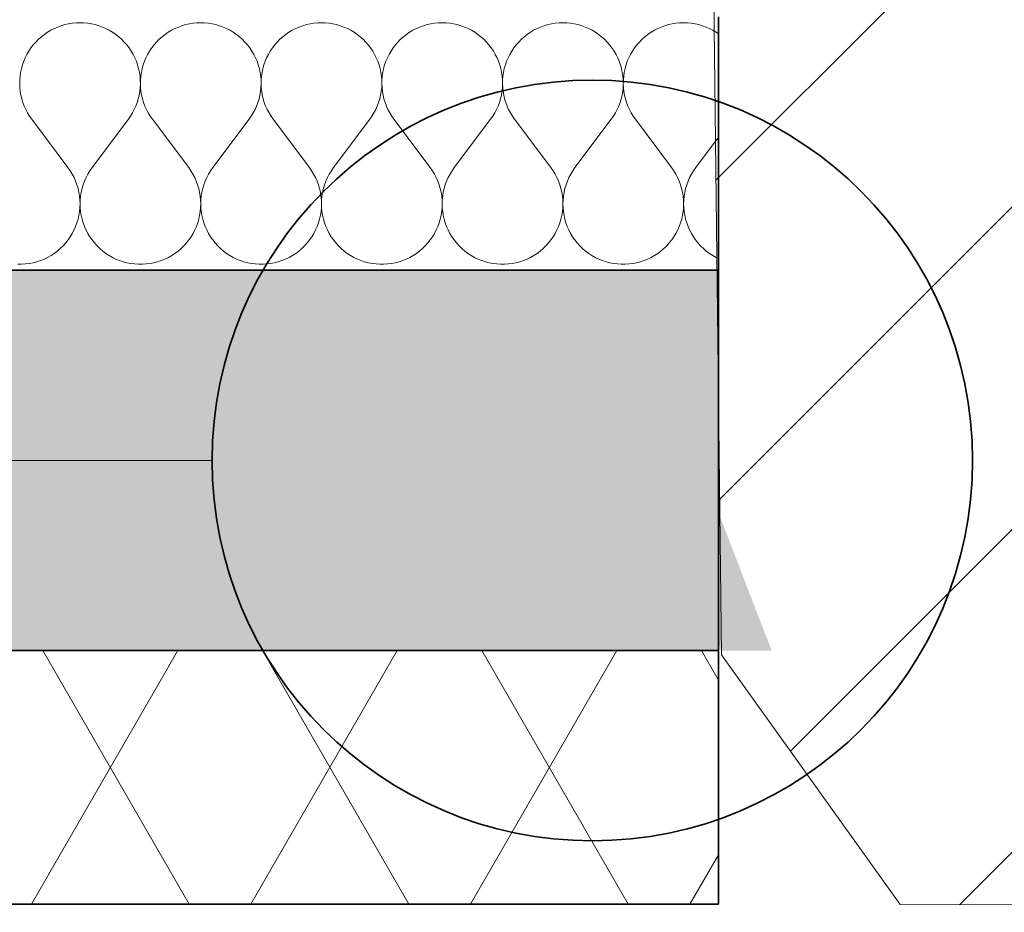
# Model space of a CAD drawing. Header units: millimetres. Extents: x 42175 to 97175, y 10092 to 468192.
# Tile 232 of 235: x 83315 to 84092, y 88872 to 89576. Entities that reach past the tile are written whole.
import ezdxf

# ---------------------------------------------------------------- set-up
doc = ezdxf.new("R2010")
doc.units = ezdxf.units.MM
doc.linetypes.add('Kropki i Kreski', pattern=[6.702778, 3.527778, -1.763889, 0, -1.411111])
for name, color, linetype in [('- A - ocieplenie', 8, 'Continuous'), ('Konstrukcja - Siatka mod', 8, 'Continuous'), ('Konstrukcja - Ściany zewnętrzne', 8, 'Continuous')]:
    doc.layers.add(name, color=color, linetype=linetype)
doc.styles.add('STYL_AUTOMATYCZNY_1', font='ARIALN.TTF')

# ---------------------------------------------------------------- blocks, each defined once
blk = doc.blocks.new('*X11')
at = {"layer": '- A - ocieplenie', "linetype": 'Continuous', "lineweight": 13, "ltscale": 100}
for p, q in [((50505.59, 102103.34), (50502.76, 102102.32)), ((50508.48, 102104.19), (50505.59, 102103.34)), ((50511.42, 102104.85), (50508.48, 102104.19)), ((50514.39, 102105.33), (50511.42, 102104.85)), ((50517.39, 102105.61), (50514.39, 102105.33)), ((50520.4, 102105.71), (50517.39, 102105.61)), ((50523.41, 102105.61), (50520.4, 102105.71)), ((50526.41, 102105.33), (50523.41, 102105.61)), ((50529.38, 102104.85), (50526.41, 102105.33)), ((50532.32, 102104.19), (50529.38, 102104.85)), ((50535.21, 102103.34), (50532.32, 102104.19)), ((50538.05, 102102.32), (50535.21, 102103.34)), ((50600.83, 102103.34), (50597.99, 102102.32)), ((50603.72, 102104.19), (50600.83, 102103.34)), ((50606.66, 102104.85), (50603.72, 102104.19)), ((50609.63, 102105.33), (50606.66, 102104.85)), ((50612.63, 102105.61), (50609.63, 102105.33)), ((50615.64, 102105.71), (50612.63, 102105.61)), ((50618.65, 102105.61), (50615.64, 102105.71)), ((50621.65, 102105.33), (50618.65, 102105.61)), ((50624.62, 102104.85), (50621.65, 102105.33)), ((50627.56, 102104.19), (50624.62, 102104.85)), ((50630.45, 102103.34), (50627.56, 102104.19)), ((50633.28, 102102.32), (50630.45, 102103.34)), ((50696.06, 102103.34), (50693.23, 102102.32)), ((50698.95, 102104.19), (50696.06, 102103.34)), ((50701.89, 102104.85), (50698.95, 102104.19)), ((50704.87, 102105.33), (50701.89, 102104.85)), ((50707.87, 102105.61), (50704.87, 102105.33)), ((50710.88, 102105.71), (50707.87, 102105.61)), ((50713.89, 102105.61), (50710.88, 102105.71)), ((50716.89, 102105.33), (50713.89, 102105.61)), ((50719.86, 102104.85), (50716.89, 102105.33)), ((50722.8, 102104.19), (50719.86, 102104.85)), ((50725.69, 102103.34), (50722.8, 102104.19)), ((50728.52, 102102.32), (50725.69, 102103.34)), ((50791.3, 102103.34), (50788.47, 102102.32)), ((50794.19, 102104.19), (50791.3, 102103.34)), ((50797.13, 102104.85), (50794.19, 102104.19)), ((50800.11, 102105.33), (50797.13, 102104.85)), ((50803.1, 102105.61), (50800.11, 102105.33)), ((50806.12, 102105.71), (50803.1, 102105.61)), ((50809.13, 102105.61), (50806.12, 102105.71)), ((50812.12, 102105.33), (50809.13, 102105.61)), ((50815.1, 102104.85), (50812.12, 102105.33)), ((50818.04, 102104.19), (50815.1, 102104.85)), ((50820.93, 102103.34), (50818.04, 102104.19)), ((50823.76, 102102.32), (50820.93, 102103.34)), ((50886.54, 102103.34), (50883.71, 102102.32)), ((50889.43, 102104.19), (50886.54, 102103.34)), ((50892.37, 102104.85), (50889.43, 102104.19)), ((50895.34, 102105.33), (50892.37, 102104.85)), ((50898.34, 102105.61), (50895.34, 102105.33)), ((50901.35, 102105.71), (50898.34, 102105.61)), ((50904.36, 102105.61), (50901.35, 102105.71)), ((50907.36, 102105.33), (50904.36, 102105.61)), ((50910.34, 102104.85), (50907.36, 102105.33)), ((50913.28, 102104.19), (50910.34, 102104.85)), ((50916.17, 102103.34), (50913.28, 102104.19)), ((50919, 102102.32), (50916.17, 102103.34)), ((50981.78, 102103.34), (50978.95, 102102.32)), ((50984.67, 102104.19), (50981.78, 102103.34)), ((50987.61, 102104.85), (50984.67, 102104.19)), ((50990.58, 102105.33), (50987.61, 102104.85)), ((50993.58, 102105.61), (50990.58, 102105.33)), ((50996.59, 102105.71), (50993.58, 102105.61)), ((50999.6, 102105.61), (50996.59, 102105.71)), ((51002.6, 102105.33), (50999.6, 102105.61)), ((51005.58, 102104.85), (51002.6, 102105.33)), ((51008.51, 102104.19), (51005.58, 102104.85)), ((51011.4, 102103.34), (51008.51, 102104.19)), ((51014.24, 102102.32), (51011.4, 102103.34)), ((50492.24, 102096.49), (50489.87, 102094.63)), ((50494.73, 102098.19), (50492.24, 102096.49)), ((50497.32, 102099.74), (50494.73, 102098.19)), ((50499.99, 102101.11), (50497.32, 102099.74)), ((50502.76, 102102.32), (50499.99, 102101.11)), ((50540.81, 102101.11), (50538.05, 102102.32)), ((50543.49, 102099.74), (50540.81, 102101.11)), ((50546.07, 102098.19), (50543.49, 102099.74)), ((50548.56, 102096.49), (50546.07, 102098.19)), ((50550.93, 102094.63), (50548.56, 102096.49)), ((50587.48, 102096.49), (50585.11, 102094.63)), ((50589.97, 102098.19), (50587.48, 102096.49)), ((50592.55, 102099.74), (50589.97, 102098.19)), ((50595.23, 102101.11), (50592.55, 102099.74)), ((50597.99, 102102.32), (50595.23, 102101.11)), ((50636.04, 102101.11), (50633.28, 102102.32)), ((50638.72, 102099.74), (50636.04, 102101.11)), ((50641.31, 102098.19), (50638.72, 102099.74)), ((50643.8, 102096.49), (50641.31, 102098.19)), ((50646.17, 102094.63), (50643.8, 102096.49)), ((50682.72, 102096.49), (50680.35, 102094.63)), ((50685.2, 102098.19), (50682.72, 102096.49)), ((50687.79, 102099.74), (50685.2, 102098.19)), ((50690.47, 102101.11), (50687.79, 102099.74)), ((50693.23, 102102.32), (50690.47, 102101.11)), ((50731.28, 102101.11), (50728.52, 102102.32)), ((50733.96, 102099.74), (50731.28, 102101.11)), ((50736.55, 102098.19), (50733.96, 102099.74)), ((50739.03, 102096.49), (50736.55, 102098.19)), ((50741.41, 102094.63), (50739.03, 102096.49)), ((50777.96, 102096.49), (50775.59, 102094.63)), ((50780.44, 102098.19), (50777.96, 102096.49)), ((50783.03, 102099.74), (50780.44, 102098.19)), ((50785.71, 102101.11), (50783.03, 102099.74)), ((50788.47, 102102.32), (50785.71, 102101.11)), ((50826.52, 102101.11), (50823.76, 102102.32)), ((50829.2, 102099.74), (50826.52, 102101.11)), ((50831.79, 102098.19), (50829.2, 102099.74)), ((50834.27, 102096.49), (50831.79, 102098.19)), ((50836.64, 102094.63), (50834.27, 102096.49)), ((50873.2, 102096.49), (50870.82, 102094.63)), ((50875.68, 102098.19), (50873.2, 102096.49)), ((50878.27, 102099.74), (50875.68, 102098.19)), ((50880.95, 102101.11), (50878.27, 102099.74)), ((50883.71, 102102.32), (50880.95, 102101.11)), ((50921.76, 102101.11), (50919, 102102.32)), ((50924.44, 102099.74), (50921.76, 102101.11)), ((50927.03, 102098.19), (50924.44, 102099.74)), ((50929.51, 102096.49), (50927.03, 102098.19)), ((50931.88, 102094.63), (50929.51, 102096.49)), ((50968.43, 102096.49), (50966.06, 102094.63)), ((50970.92, 102098.19), (50968.43, 102096.49)), ((50973.51, 102099.74), (50970.92, 102098.19)), ((50976.19, 102101.11), (50973.51, 102099.74)), ((50978.95, 102102.32), (50976.19, 102101.11)), ((51017, 102101.11), (51014.24, 102102.32)), ((51019.68, 102099.74), (51017, 102101.11)), ((51022.26, 102098.19), (51019.68, 102099.74)), ((51024.16, 102096.89), (51022.26, 102098.19)), ((50483.53, 102088.22), (50481.69, 102085.83)), ((50485.5, 102090.49), (50483.53, 102088.22)), ((50487.62, 102092.63), (50485.5, 102090.49)), ((50489.87, 102094.63), (50487.62, 102092.63)), ((50553.18, 102092.63), (50550.93, 102094.63)), ((50555.3, 102090.49), (50553.18, 102092.63)), ((50557.28, 102088.22), (50555.3, 102090.49)), ((50559.11, 102085.83), (50557.28, 102088.22)), ((50578.76, 102088.22), (50576.93, 102085.83)), ((50580.74, 102090.49), (50578.76, 102088.22)), ((50582.86, 102092.63), (50580.74, 102090.49)), ((50585.11, 102094.63), (50582.86, 102092.63)), ((50648.42, 102092.63), (50646.17, 102094.63)), ((50650.53, 102090.49), (50648.42, 102092.63)), ((50652.51, 102088.22), (50650.53, 102090.49)), ((50654.34, 102085.83), (50652.51, 102088.22)), ((50674, 102088.22), (50672.17, 102085.83)), ((50675.98, 102090.49), (50674, 102088.22)), ((50678.1, 102092.63), (50675.98, 102090.49)), ((50680.35, 102094.63), (50678.1, 102092.63)), ((50743.65, 102092.63), (50741.41, 102094.63)), ((50745.77, 102090.49), (50743.65, 102092.63)), ((50747.75, 102088.22), (50745.77, 102090.49)), ((50749.58, 102085.83), (50747.75, 102088.22)), ((50769.24, 102088.22), (50767.41, 102085.83)), ((50771.22, 102090.49), (50769.24, 102088.22)), ((50773.34, 102092.63), (50771.22, 102090.49)), ((50775.59, 102094.63), (50773.34, 102092.63)), ((50838.89, 102092.63), (50836.64, 102094.63)), ((50841.01, 102090.49), (50838.89, 102092.63)), ((50842.99, 102088.22), (50841.01, 102090.49)), ((50844.82, 102085.83), (50842.99, 102088.22)), ((50864.48, 102088.22), (50862.65, 102085.83)), ((50866.46, 102090.49), (50864.48, 102088.22)), ((50868.58, 102092.63), (50866.46, 102090.49)), ((50870.82, 102094.63), (50868.58, 102092.63)), ((50934.13, 102092.63), (50931.88, 102094.63)), ((50936.25, 102090.49), (50934.13, 102092.63)), ((50938.23, 102088.22), (50936.25, 102090.49)), ((50940.06, 102085.83), (50938.23, 102088.22)), ((50959.72, 102088.22), (50957.89, 102085.83)), ((50961.7, 102090.49), (50959.72, 102088.22)), ((50963.81, 102092.63), (50961.7, 102090.49)), ((50966.06, 102094.63), (50963.81, 102092.63)), ((50478.5, 102080.72), (50477.16, 102078.03)), ((50480.02, 102083.32), (50478.5, 102080.72)), ((50481.69, 102085.83), (50480.02, 102083.32)), ((50560.78, 102083.32), (50559.11, 102085.83)), ((50562.3, 102080.72), (50560.78, 102083.32)), ((50563.64, 102078.03), (50562.3, 102080.72)), ((50573.74, 102080.72), (50572.39, 102078.03)), ((50575.26, 102083.32), (50573.74, 102080.72)), ((50576.93, 102085.83), (50575.26, 102083.32)), ((50656.02, 102083.32), (50654.34, 102085.83)), ((50657.54, 102080.72), (50656.02, 102083.32)), ((50658.88, 102078.03), (50657.54, 102080.72)), ((50668.98, 102080.72), (50667.63, 102078.03)), ((50670.49, 102083.32), (50668.98, 102080.72)), ((50672.17, 102085.83), (50670.49, 102083.32)), ((50751.26, 102083.32), (50749.58, 102085.83)), ((50752.77, 102080.72), (50751.26, 102083.32)), ((50754.12, 102078.03), (50752.77, 102080.72)), ((50764.22, 102080.72), (50762.87, 102078.03)), ((50765.73, 102083.32), (50764.22, 102080.72)), ((50767.41, 102085.83), (50765.73, 102083.32)), ((50846.5, 102083.32), (50844.82, 102085.83)), ((50848.01, 102080.72), (50846.5, 102083.32)), ((50849.36, 102078.03), (50848.01, 102080.72)), ((50859.46, 102080.72), (50858.11, 102078.03)), ((50860.97, 102083.32), (50859.46, 102080.72)), ((50862.65, 102085.83), (50860.97, 102083.32)), ((50941.74, 102083.32), (50940.06, 102085.83)), ((50943.25, 102080.72), (50941.74, 102083.32)), ((50944.6, 102078.03), (50943.25, 102080.72)), ((50954.69, 102080.72), (50953.35, 102078.03)), ((50956.21, 102083.32), (50954.69, 102080.72)), ((50957.89, 102085.83), (50956.21, 102083.32)), ((50474.99, 102072.41), (50474.17, 102069.51)), ((50475.98, 102075.25), (50474.99, 102072.41)), ((50477.16, 102078.03), (50475.98, 102075.25)), ((50564.82, 102075.25), (50563.64, 102078.03)), ((50565.82, 102072.41), (50564.82, 102075.25)), ((50566.63, 102069.51), (50565.82, 102072.41)), ((50570.22, 102072.41), (50569.41, 102069.51)), ((50571.22, 102075.25), (50570.22, 102072.41)), ((50572.39, 102078.03), (50571.22, 102075.25)), ((50660.06, 102075.25), (50658.88, 102078.03)), ((50661.05, 102072.41), (50660.06, 102075.25)), ((50661.87, 102069.51), (50661.05, 102072.41)), ((50665.46, 102072.41), (50664.65, 102069.51)), ((50666.46, 102075.25), (50665.46, 102072.41)), ((50667.63, 102078.03), (50666.46, 102075.25)), ((50755.3, 102075.25), (50754.12, 102078.03)), ((50756.29, 102072.41), (50755.3, 102075.25)), ((50757.11, 102069.51), (50756.29, 102072.41)), ((50760.7, 102072.41), (50759.89, 102069.51)), ((50761.7, 102075.25), (50760.7, 102072.41)), ((50762.87, 102078.03), (50761.7, 102075.25)), ((50850.53, 102075.25), (50849.36, 102078.03)), ((50851.53, 102072.41), (50850.53, 102075.25)), ((50852.34, 102069.51), (50851.53, 102072.41)), ((50855.94, 102072.41), (50855.12, 102069.51)), ((50856.94, 102075.25), (50855.94, 102072.41)), ((50858.11, 102078.03), (50856.94, 102075.25)), ((50945.77, 102075.25), (50944.6, 102078.03)), ((50946.77, 102072.41), (50945.77, 102075.25)), ((50947.58, 102069.51), (50946.77, 102072.41)), ((50951.18, 102072.41), (50950.36, 102069.51)), ((50952.17, 102075.25), (50951.18, 102072.41)), ((50953.35, 102078.03), (50952.17, 102075.25)), ((50473.54, 102066.56), (50473.1, 102063.58)), ((50474.17, 102069.51), (50473.54, 102066.56)), ((50567.26, 102066.56), (50566.63, 102069.51)), ((50567.7, 102063.58), (50567.26, 102066.56)), ((50568.78, 102066.56), (50568.34, 102063.58)), ((50569.41, 102069.51), (50568.78, 102066.56)), ((50662.5, 102066.56), (50661.87, 102069.51)), ((50662.94, 102063.58), (50662.5, 102066.56)), ((50664.02, 102066.56), (50663.58, 102063.58)), ((50664.65, 102069.51), (50664.02, 102066.56)), ((50757.74, 102066.56), (50757.11, 102069.51)), ((50758.18, 102063.58), (50757.74, 102066.56)), ((50759.26, 102066.56), (50758.81, 102063.58)), ((50759.89, 102069.51), (50759.26, 102066.56)), ((50852.97, 102066.56), (50852.34, 102069.51)), ((50853.42, 102063.58), (50852.97, 102066.56)), ((50854.49, 102066.56), (50854.05, 102063.58)), ((50855.12, 102069.51), (50854.49, 102066.56)), ((50948.21, 102066.56), (50947.58, 102069.51)), ((50948.65, 102063.58), (50948.21, 102066.56)), ((50949.73, 102066.56), (50949.29, 102063.58)), ((50950.36, 102069.51), (50949.73, 102066.56)), ((50472.85, 102060.58), (50472.78, 102057.57)), ((50472.78, 102057.57), (50472.91, 102054.56)), ((50473.1, 102063.58), (50472.85, 102060.58)), ((50567.95, 102060.58), (50567.7, 102063.58)), ((50567.89, 102054.56), (50568.02, 102057.57)), ((50568.02, 102057.57), (50567.95, 102060.58)), ((50568.09, 102060.58), (50568.02, 102057.57)), ((50568.02, 102057.57), (50568.15, 102054.56)), ((50568.34, 102063.58), (50568.09, 102060.58)), ((50663.19, 102060.58), (50662.94, 102063.58)), ((50663.13, 102054.56), (50663.26, 102057.57)), ((50663.26, 102057.57), (50663.19, 102060.58)), ((50663.32, 102060.58), (50663.26, 102057.57)), ((50663.26, 102057.57), (50663.39, 102054.56)), ((50663.58, 102063.58), (50663.32, 102060.58)), ((50758.43, 102060.58), (50758.18, 102063.58)), ((50758.37, 102054.56), (50758.49, 102057.57)), ((50758.49, 102057.57), (50758.43, 102060.58)), ((50758.56, 102060.58), (50758.5, 102057.57)), ((50758.5, 102057.57), (50758.63, 102054.56)), ((50758.81, 102063.58), (50758.56, 102060.58)), ((50853.67, 102060.58), (50853.42, 102063.58)), ((50853.6, 102054.56), (50853.73, 102057.57)), ((50853.73, 102057.57), (50853.67, 102060.58)), ((50853.8, 102060.58), (50853.74, 102057.57)), ((50853.74, 102057.57), (50853.86, 102054.56)), ((50854.05, 102063.58), (50853.8, 102060.58)), ((50948.91, 102060.58), (50948.65, 102063.58)), ((50948.84, 102054.56), (50948.97, 102057.57)), ((50948.97, 102057.57), (50948.91, 102060.58)), ((50949.04, 102060.58), (50948.98, 102057.57)), ((50948.98, 102057.57), (50949.1, 102054.56)), ((50949.29, 102063.58), (50949.04, 102060.58)), ((50472.91, 102054.56), (50473.23, 102051.57)), ((50473.23, 102051.57), (50473.74, 102048.6)), ((50567.06, 102048.6), (50567.57, 102051.57)), ((50567.57, 102051.57), (50567.89, 102054.56)), ((50568.15, 102054.56), (50568.47, 102051.57)), ((50568.47, 102051.57), (50568.98, 102048.6)), ((50662.3, 102048.6), (50662.81, 102051.57)), ((50662.81, 102051.57), (50663.13, 102054.56)), ((50663.39, 102054.56), (50663.71, 102051.57)), ((50663.71, 102051.57), (50664.21, 102048.6)), ((50757.54, 102048.6), (50758.05, 102051.57)), ((50758.05, 102051.57), (50758.37, 102054.56)), ((50758.63, 102054.56), (50758.94, 102051.57)), ((50758.94, 102051.57), (50759.45, 102048.6)), ((50852.78, 102048.6), (50853.29, 102051.57)), ((50853.29, 102051.57), (50853.6, 102054.56)), ((50853.86, 102054.56), (50854.18, 102051.57)), ((50854.18, 102051.57), (50854.69, 102048.6)), ((50948.02, 102048.6), (50948.52, 102051.57)), ((50948.52, 102051.57), (50948.84, 102054.56)), ((50949.1, 102054.56), (50949.42, 102051.57)), ((50949.42, 102051.57), (50949.93, 102048.6)), ((50473.74, 102048.6), (50474.43, 102045.67)), ((50474.43, 102045.67), (50475.31, 102042.78)), ((50475.31, 102042.78), (50476.37, 102039.96)), ((50564.44, 102039.96), (50565.49, 102042.78)), ((50565.49, 102042.78), (50566.37, 102045.67)), ((50566.37, 102045.67), (50567.06, 102048.6)), ((50568.98, 102048.6), (50569.67, 102045.67)), ((50569.67, 102045.67), (50570.55, 102042.78)), ((50570.55, 102042.78), (50571.6, 102039.96)), ((50659.67, 102039.96), (50660.73, 102042.78)), ((50660.73, 102042.78), (50661.61, 102045.67)), ((50661.61, 102045.67), (50662.3, 102048.6)), ((50664.21, 102048.6), (50664.91, 102045.67)), ((50664.91, 102045.67), (50665.78, 102042.78)), ((50665.78, 102042.78), (50666.84, 102039.96)), ((50754.91, 102039.96), (50755.97, 102042.78)), ((50755.97, 102042.78), (50756.85, 102045.67)), ((50756.85, 102045.67), (50757.54, 102048.6)), ((50759.45, 102048.6), (50760.14, 102045.67)), ((50760.14, 102045.67), (50761.02, 102042.78)), ((50761.02, 102042.78), (50762.08, 102039.96)), ((50850.15, 102039.96), (50851.21, 102042.78)), ((50851.21, 102042.78), (50852.09, 102045.67)), ((50852.09, 102045.67), (50852.78, 102048.6)), ((50854.69, 102048.6), (50855.38, 102045.67)), ((50855.38, 102045.67), (50856.26, 102042.78)), ((50856.26, 102042.78), (50857.32, 102039.96)), ((50945.39, 102039.96), (50946.45, 102042.78)), ((50946.45, 102042.78), (50947.32, 102045.67)), ((50947.32, 102045.67), (50948.02, 102048.6)), ((50949.93, 102048.6), (50950.62, 102045.67)), ((50950.62, 102045.67), (50951.5, 102042.78)), ((50951.5, 102042.78), (50952.56, 102039.96)), ((50476.37, 102039.96), (50477.6, 102037.22)), ((50477.6, 102037.22), (50479, 102034.55)), ((50479, 102034.55), (50480.58, 102031.98)), ((50560.23, 102031.98), (50561.8, 102034.55)), ((50561.8, 102034.55), (50563.2, 102037.22)), ((50563.2, 102037.22), (50564.44, 102039.96)), ((50571.6, 102039.96), (50572.84, 102037.22)), ((50572.84, 102037.22), (50574.24, 102034.55)), ((50574.24, 102034.55), (50575.81, 102031.98)), ((50655.46, 102031.98), (50657.04, 102034.55)), ((50657.04, 102034.55), (50658.44, 102037.22)), ((50658.44, 102037.22), (50659.67, 102039.96)), ((50666.84, 102039.96), (50668.08, 102037.22)), ((50668.08, 102037.22), (50669.48, 102034.55)), ((50669.48, 102034.55), (50671.05, 102031.98)), ((50750.7, 102031.98), (50752.27, 102034.55)), ((50752.27, 102034.55), (50753.68, 102037.22)), ((50753.68, 102037.22), (50754.91, 102039.96)), ((50762.08, 102039.96), (50763.31, 102037.22)), ((50763.31, 102037.22), (50764.72, 102034.55)), ((50764.72, 102034.55), (50766.29, 102031.98)), ((50845.94, 102031.98), (50847.51, 102034.55)), ((50847.51, 102034.55), (50848.92, 102037.22)), ((50848.92, 102037.22), (50850.15, 102039.96)), ((50857.32, 102039.96), (50858.55, 102037.22)), ((50858.55, 102037.22), (50859.96, 102034.55)), ((50859.96, 102034.55), (50861.53, 102031.98)), ((50941.18, 102031.98), (50942.75, 102034.55)), ((50942.75, 102034.55), (50944.15, 102037.22)), ((50944.15, 102037.22), (50945.39, 102039.96)), ((50952.56, 102039.96), (50953.79, 102037.22)), ((50953.79, 102037.22), (50955.2, 102034.55)), ((50955.2, 102034.55), (50956.77, 102031.98)), ((50480.58, 102031.98), (50482.31, 102029.52)), ((50510.88, 101991.42), (50482.31, 102029.52)), ((50529.92, 101991.42), (50558.5, 102029.52)), ((50558.5, 102029.52), (50560.23, 102031.98)), ((50575.81, 102031.98), (50577.54, 102029.52)), ((50606.12, 101991.42), (50577.54, 102029.52)), ((50625.16, 101991.42), (50653.73, 102029.52)), ((50653.73, 102029.52), (50655.46, 102031.98)), ((50671.05, 102031.98), (50672.78, 102029.52)), ((50701.35, 101991.42), (50672.78, 102029.52)), ((50720.4, 101991.42), (50748.97, 102029.52)), ((50748.97, 102029.52), (50750.7, 102031.98)), ((50766.29, 102031.98), (50768.02, 102029.52)), ((50796.59, 101991.42), (50768.02, 102029.52)), ((50815.64, 101991.42), (50844.21, 102029.52)), ((50844.21, 102029.52), (50845.94, 102031.98)), ((50861.53, 102031.98), (50863.26, 102029.52)), ((50891.83, 101991.42), (50863.26, 102029.52)), ((50910.88, 101991.42), (50939.45, 102029.52)), ((50939.45, 102029.52), (50941.18, 102031.98)), ((50956.77, 102031.98), (50958.5, 102029.52)), ((50987.07, 101991.42), (50958.5, 102029.52)), ((51006.12, 101991.42), (51024.16, 102015.48)), ((50512.63, 101988.92), (50510.88, 101991.42)), ((50514.22, 101986.31), (50512.63, 101988.92)), ((50528.17, 101988.92), (50526.58, 101986.31)), ((50529.92, 101991.42), (50528.17, 101988.92)), ((50607.87, 101988.92), (50606.12, 101991.42)), ((50609.46, 101986.31), (50607.87, 101988.92)), ((50623.41, 101988.92), (50621.82, 101986.31)), ((50625.16, 101991.42), (50623.41, 101988.92)), ((50703.11, 101988.92), (50701.35, 101991.42)), ((50704.7, 101986.31), (50703.11, 101988.92)), ((50718.65, 101988.92), (50717.06, 101986.31)), ((50720.4, 101991.42), (50718.65, 101988.92)), ((50798.35, 101988.92), (50796.59, 101991.42)), ((50799.94, 101986.31), (50798.35, 101988.92)), ((50813.88, 101988.92), (50812.29, 101986.31)), ((50815.64, 101991.42), (50813.88, 101988.92)), ((50893.58, 101988.92), (50891.83, 101991.42)), ((50895.17, 101986.31), (50893.58, 101988.92)), ((50909.12, 101988.92), (50907.53, 101986.31)), ((50910.88, 101991.42), (50909.12, 101988.92)), ((50988.82, 101988.92), (50987.07, 101991.42)), ((50990.41, 101986.31), (50988.82, 101988.92)), ((51004.36, 101988.92), (51002.77, 101986.31)), ((51006.12, 101991.42), (51004.36, 101988.92)), ((50515.64, 101983.6), (50514.22, 101986.31)), ((50516.88, 101980.81), (50515.64, 101983.6)), ((50517.94, 101977.95), (50516.88, 101980.81)), ((50523.92, 101980.81), (50522.86, 101977.95)), ((50525.16, 101983.6), (50523.92, 101980.81)), ((50526.58, 101986.31), (50525.16, 101983.6)), ((50610.88, 101983.6), (50609.46, 101986.31)), ((50612.12, 101980.81), (50610.88, 101983.6)), ((50613.18, 101977.95), (50612.12, 101980.81)), ((50619.16, 101980.81), (50618.1, 101977.95)), ((50620.4, 101983.6), (50619.16, 101980.81)), ((50621.82, 101986.31), (50620.4, 101983.6)), ((50706.12, 101983.6), (50704.7, 101986.31)), ((50707.36, 101980.81), (50706.12, 101983.6)), ((50708.42, 101977.95), (50707.36, 101980.81)), ((50714.39, 101980.81), (50713.33, 101977.95)), ((50715.64, 101983.6), (50714.39, 101980.81)), ((50717.06, 101986.31), (50715.64, 101983.6)), ((50801.35, 101983.6), (50799.94, 101986.31)), ((50802.6, 101980.81), (50801.35, 101983.6)), ((50803.66, 101977.95), (50802.6, 101980.81)), ((50809.63, 101980.81), (50808.57, 101977.95)), ((50810.88, 101983.6), (50809.63, 101980.81)), ((50812.29, 101986.31), (50810.88, 101983.6)), ((50896.59, 101983.6), (50895.17, 101986.31)), ((50897.84, 101980.81), (50896.59, 101983.6)), ((50898.9, 101977.95), (50897.84, 101980.81)), ((50904.87, 101980.81), (50903.81, 101977.95)), ((50906.11, 101983.6), (50904.87, 101980.81)), ((50907.53, 101986.31), (50906.11, 101983.6)), ((50991.83, 101983.6), (50990.41, 101986.31)), ((50993.07, 101980.81), (50991.83, 101983.6)), ((50994.13, 101977.95), (50993.07, 101980.81)), ((51000.11, 101980.81), (50999.05, 101977.95)), ((51001.35, 101983.6), (51000.11, 101980.81)), ((51002.77, 101986.31), (51001.35, 101983.6)), ((50518.82, 101975.02), (50517.94, 101977.95)), ((50519.51, 101972.04), (50518.82, 101975.02)), ((50520, 101969.02), (50519.51, 101972.04)), ((50521.3, 101972.04), (50520.8, 101969.02)), ((50521.98, 101975.02), (50521.3, 101972.04)), ((50522.86, 101977.95), (50521.98, 101975.02)), ((50614.06, 101975.02), (50613.18, 101977.95)), ((50614.74, 101972.04), (50614.06, 101975.02)), ((50615.24, 101969.02), (50614.74, 101972.04)), ((50616.53, 101972.04), (50616.04, 101969.02)), ((50617.22, 101975.02), (50616.53, 101972.04)), ((50618.1, 101977.95), (50617.22, 101975.02)), ((50709.3, 101975.02), (50708.42, 101977.95)), ((50709.98, 101972.04), (50709.3, 101975.02)), ((50710.47, 101969.02), (50709.98, 101972.04)), ((50711.77, 101972.04), (50711.28, 101969.02)), ((50712.46, 101975.02), (50711.77, 101972.04)), ((50713.33, 101977.95), (50712.46, 101975.02)), ((50804.53, 101975.02), (50803.66, 101977.95)), ((50805.22, 101972.04), (50804.53, 101975.02)), ((50805.71, 101969.02), (50805.22, 101972.04)), ((50807.01, 101972.04), (50806.52, 101969.02)), ((50807.7, 101975.02), (50807.01, 101972.04)), ((50808.57, 101977.95), (50807.7, 101975.02)), ((50899.77, 101975.02), (50898.9, 101977.95)), ((50900.46, 101972.04), (50899.77, 101975.02)), ((50900.95, 101969.02), (50900.46, 101972.04)), ((50902.25, 101972.04), (50901.76, 101969.02)), ((50902.93, 101975.02), (50902.25, 101972.04)), ((50903.81, 101977.95), (50902.93, 101975.02)), ((50995.01, 101975.02), (50994.13, 101977.95)), ((50995.7, 101972.04), (50995.01, 101975.02)), ((50996.19, 101969.02), (50995.7, 101972.04)), ((50997.49, 101972.04), (50996.99, 101969.02)), ((50998.17, 101975.02), (50997.49, 101972.04)), ((50999.05, 101977.95), (50998.17, 101975.02)), ((50520.3, 101965.98), (50520, 101969.02)), ((50520.4, 101962.93), (50520.3, 101965.98)), ((50520.5, 101965.98), (50520.4, 101962.93)), ((50520.8, 101969.02), (50520.5, 101965.98)), ((50615.54, 101965.98), (50615.24, 101969.02)), ((50615.64, 101962.93), (50615.54, 101965.98)), ((50615.74, 101965.98), (50615.64, 101962.93)), ((50616.04, 101969.02), (50615.74, 101965.98)), ((50710.77, 101965.98), (50710.47, 101969.02)), ((50710.88, 101962.93), (50710.77, 101965.98)), ((50710.98, 101965.98), (50710.88, 101962.93)), ((50711.28, 101969.02), (50710.98, 101965.98)), ((50806.01, 101965.98), (50805.71, 101969.02)), ((50806.12, 101962.93), (50806.01, 101965.98)), ((50806.22, 101965.98), (50806.12, 101962.93)), ((50806.52, 101969.02), (50806.22, 101965.98)), ((50901.25, 101965.98), (50900.95, 101969.02)), ((50901.35, 101962.93), (50901.25, 101965.98)), ((50901.46, 101965.98), (50901.35, 101962.93)), ((50901.76, 101969.02), (50901.46, 101965.98)), ((50996.49, 101965.98), (50996.19, 101969.02)), ((50996.59, 101962.93), (50996.49, 101965.98)), ((50996.69, 101965.98), (50996.59, 101962.93)), ((50996.99, 101969.02), (50996.69, 101965.98)), ((50519.54, 101953.82), (50520.02, 101956.83)), ((50520.02, 101956.83), (50520.31, 101959.87)), ((50520.31, 101959.87), (50520.4, 101962.93)), ((50520.4, 101962.93), (50520.49, 101959.87)), ((50520.49, 101959.87), (50520.78, 101956.83)), ((50520.78, 101956.83), (50521.27, 101953.82)), ((50614.77, 101953.82), (50615.26, 101956.83)), ((50615.26, 101956.83), (50615.55, 101959.87)), ((50615.55, 101959.87), (50615.64, 101962.93)), ((50615.64, 101962.93), (50615.73, 101959.87)), ((50615.73, 101959.87), (50616.02, 101956.83)), ((50616.02, 101956.83), (50616.5, 101953.82)), ((50710.01, 101953.82), (50710.5, 101956.83)), ((50710.5, 101956.83), (50710.78, 101959.87)), ((50710.78, 101959.87), (50710.88, 101962.93)), ((50710.88, 101962.93), (50710.97, 101959.87)), ((50710.97, 101959.87), (50711.26, 101956.83)), ((50711.26, 101956.83), (50711.74, 101953.82)), ((50805.25, 101953.82), (50805.73, 101956.83)), ((50805.73, 101956.83), (50806.02, 101959.87)), ((50806.02, 101959.87), (50806.12, 101962.93)), ((50806.12, 101962.93), (50806.21, 101959.87)), ((50806.21, 101959.87), (50806.5, 101956.83)), ((50806.5, 101956.83), (50806.98, 101953.82)), ((50900.49, 101953.82), (50900.97, 101956.83)), ((50900.97, 101956.83), (50901.26, 101959.87)), ((50901.26, 101959.87), (50901.35, 101962.93)), ((50901.35, 101962.93), (50901.45, 101959.87)), ((50901.45, 101959.87), (50901.73, 101956.83)), ((50901.73, 101956.83), (50902.22, 101953.82)), ((50995.73, 101953.82), (50996.21, 101956.83)), ((50996.21, 101956.83), (50996.5, 101959.87)), ((50996.5, 101959.87), (50996.59, 101962.93)), ((50996.59, 101962.93), (50996.68, 101959.87)), ((50996.68, 101959.87), (50996.97, 101956.83)), ((50996.97, 101956.83), (50997.46, 101953.82)), ((50516.94, 101945.04), (50517.99, 101947.9)), ((50517.99, 101947.9), (50518.86, 101950.84)), ((50518.86, 101950.84), (50519.54, 101953.82)), ((50521.27, 101953.82), (50521.94, 101950.84)), ((50521.94, 101950.84), (50522.81, 101947.9)), ((50522.81, 101947.9), (50523.86, 101945.04)), ((50612.18, 101945.04), (50613.23, 101947.9)), ((50613.23, 101947.9), (50614.1, 101950.84)), ((50614.1, 101950.84), (50614.77, 101953.82)), ((50616.5, 101953.82), (50617.18, 101950.84)), ((50617.18, 101950.84), (50618.04, 101947.9)), ((50618.04, 101947.9), (50619.1, 101945.04)), ((50707.42, 101945.04), (50708.47, 101947.9)), ((50708.47, 101947.9), (50709.34, 101950.84)), ((50709.34, 101950.84), (50710.01, 101953.82)), ((50711.74, 101953.82), (50712.42, 101950.84)), ((50712.42, 101950.84), (50713.28, 101947.9)), ((50713.28, 101947.9), (50714.33, 101945.04)), ((50802.66, 101945.04), (50803.71, 101947.9)), ((50803.71, 101947.9), (50804.57, 101950.84)), ((50804.57, 101950.84), (50805.25, 101953.82)), ((50806.98, 101953.82), (50807.66, 101950.84)), ((50807.66, 101950.84), (50808.52, 101947.9)), ((50808.52, 101947.9), (50809.57, 101945.04)), ((50897.9, 101945.04), (50898.95, 101947.9)), ((50898.95, 101947.9), (50899.81, 101950.84)), ((50899.81, 101950.84), (50900.49, 101953.82)), ((50902.22, 101953.82), (50902.89, 101950.84)), ((50902.89, 101950.84), (50903.76, 101947.9)), ((50903.76, 101947.9), (50904.81, 101945.04)), ((50993.13, 101945.04), (50994.19, 101947.9)), ((50994.19, 101947.9), (50995.05, 101950.84)), ((50995.05, 101950.84), (50995.73, 101953.82)), ((50997.46, 101953.82), (50998.13, 101950.84)), ((50998.13, 101950.84), (50999, 101947.9)), ((50999, 101947.9), (51000.05, 101945.04)), ((50514.3, 101939.53), (50515.71, 101942.24)), ((50515.71, 101942.24), (50516.94, 101945.04)), ((50523.86, 101945.04), (50525.09, 101942.24)), ((50525.09, 101942.24), (50526.5, 101939.53)), ((50609.54, 101939.53), (50610.95, 101942.24)), ((50610.95, 101942.24), (50612.18, 101945.04)), ((50619.1, 101945.04), (50620.33, 101942.24)), ((50620.33, 101942.24), (50621.74, 101939.53)), ((50704.78, 101939.53), (50706.19, 101942.24)), ((50706.19, 101942.24), (50707.42, 101945.04)), ((50714.33, 101945.04), (50715.57, 101942.24)), ((50715.57, 101942.24), (50716.98, 101939.53)), ((50800.01, 101939.53), (50801.42, 101942.24)), ((50801.42, 101942.24), (50802.66, 101945.04)), ((50809.57, 101945.04), (50810.81, 101942.24)), ((50810.81, 101942.24), (50812.22, 101939.53)), ((50895.25, 101939.53), (50896.66, 101942.24)), ((50896.66, 101942.24), (50897.9, 101945.04)), ((50904.81, 101945.04), (50906.04, 101942.24)), ((50906.04, 101942.24), (50907.45, 101939.53)), ((50990.49, 101939.53), (50991.9, 101942.24)), ((50991.9, 101942.24), (50993.13, 101945.04)), ((51000.05, 101945.04), (51001.28, 101942.24)), ((51001.28, 101942.24), (51002.69, 101939.53)), ((50509.07, 101932.01), (50510.97, 101934.41)), ((50510.97, 101934.41), (50512.72, 101936.91)), ((50512.72, 101936.91), (50514.3, 101939.53)), ((50526.5, 101939.53), (50528.08, 101936.91)), ((50528.08, 101936.91), (50529.83, 101934.41)), ((50529.83, 101934.41), (50531.73, 101932.01)), ((50604.31, 101932.01), (50606.21, 101934.41)), ((50606.21, 101934.41), (50607.96, 101936.91)), ((50607.96, 101936.91), (50609.54, 101939.53)), ((50621.74, 101939.53), (50623.32, 101936.91)), ((50623.32, 101936.91), (50625.07, 101934.41)), ((50625.07, 101934.41), (50626.97, 101932.01)), ((50699.55, 101932.01), (50701.45, 101934.41)), ((50701.45, 101934.41), (50703.19, 101936.91)), ((50703.19, 101936.91), (50704.78, 101939.53)), ((50716.98, 101939.53), (50718.56, 101936.91)), ((50718.56, 101936.91), (50720.31, 101934.41)), ((50720.31, 101934.41), (50722.21, 101932.01)), ((50794.78, 101932.01), (50796.69, 101934.41)), ((50796.69, 101934.41), (50798.43, 101936.91)), ((50798.43, 101936.91), (50800.01, 101939.53)), ((50812.22, 101939.53), (50813.8, 101936.91)), ((50813.8, 101936.91), (50815.54, 101934.41)), ((50815.54, 101934.41), (50817.45, 101932.01)), ((50890.02, 101932.01), (50891.92, 101934.41)), ((50891.92, 101934.41), (50893.67, 101936.91)), ((50893.67, 101936.91), (50895.25, 101939.53)), ((50907.45, 101939.53), (50909.04, 101936.91)), ((50909.04, 101936.91), (50910.78, 101934.41)), ((50910.78, 101934.41), (50912.68, 101932.01)), ((50985.26, 101932.01), (50987.16, 101934.41)), ((50987.16, 101934.41), (50988.91, 101936.91)), ((50988.91, 101936.91), (50990.49, 101939.53)), ((51002.69, 101939.53), (51004.27, 101936.91)), ((51004.27, 101936.91), (51006.02, 101934.41)), ((51006.02, 101934.41), (51007.92, 101932.01)), ((50500.05, 101923.81), (50502.5, 101925.64)), ((50502.5, 101925.64), (50504.82, 101927.62)), ((50504.82, 101927.62), (50507.02, 101929.75)), ((50507.02, 101929.75), (50509.07, 101932.01)), ((50531.73, 101932.01), (50533.78, 101929.75)), ((50533.78, 101929.75), (50535.98, 101927.62)), ((50535.98, 101927.62), (50538.3, 101925.64)), ((50538.3, 101925.64), (50540.75, 101923.81)), ((50595.29, 101923.81), (50597.74, 101925.64)), ((50597.74, 101925.64), (50600.06, 101927.62)), ((50600.06, 101927.62), (50602.26, 101929.75)), ((50602.26, 101929.75), (50604.31, 101932.01)), ((50626.97, 101932.01), (50629.02, 101929.75)), ((50629.02, 101929.75), (50631.22, 101927.62)), ((50631.22, 101927.62), (50633.54, 101925.64)), ((50633.54, 101925.64), (50635.99, 101923.81)), ((50690.53, 101923.81), (50692.97, 101925.64)), ((50692.97, 101925.64), (50695.3, 101927.62)), ((50695.3, 101927.62), (50697.49, 101929.75)), ((50697.49, 101929.75), (50699.55, 101932.01)), ((50722.21, 101932.01), (50724.26, 101929.75)), ((50724.26, 101929.75), (50726.45, 101927.62)), ((50726.45, 101927.62), (50728.78, 101925.64)), ((50728.78, 101925.64), (50731.23, 101923.81)), ((50785.77, 101923.81), (50788.21, 101925.64)), ((50788.21, 101925.64), (50790.54, 101927.62)), ((50790.54, 101927.62), (50792.73, 101929.75)), ((50792.73, 101929.75), (50794.78, 101932.01)), ((50817.45, 101932.01), (50819.5, 101929.75)), ((50819.5, 101929.75), (50821.69, 101927.62)), ((50821.69, 101927.62), (50824.02, 101925.64)), ((50824.02, 101925.64), (50826.47, 101923.81)), ((50881, 101923.81), (50883.45, 101925.64)), ((50883.45, 101925.64), (50885.78, 101927.62)), ((50885.78, 101927.62), (50887.97, 101929.75)), ((50887.97, 101929.75), (50890.02, 101932.01)), ((50912.68, 101932.01), (50914.74, 101929.75)), ((50914.74, 101929.75), (50916.93, 101927.62)), ((50916.93, 101927.62), (50919.26, 101925.64)), ((50919.26, 101925.64), (50921.7, 101923.81)), ((50976.24, 101923.81), (50978.69, 101925.64)), ((50978.69, 101925.64), (50981.01, 101927.62)), ((50981.01, 101927.62), (50983.21, 101929.75)), ((50983.21, 101929.75), (50985.26, 101932.01)), ((51007.92, 101932.01), (51009.97, 101929.75)), ((51009.97, 101929.75), (51012.17, 101927.62)), ((51012.17, 101927.62), (51014.49, 101925.64)), ((51014.49, 101925.64), (51016.94, 101923.81)), ((50483.39, 101916.43), (50486.34, 101917.2)), ((50486.34, 101917.2), (50489.24, 101918.17)), ((50489.24, 101918.17), (50492.08, 101919.31)), ((50492.08, 101919.31), (50494.83, 101920.64)), ((50494.83, 101920.64), (50497.49, 101922.14)), ((50497.49, 101922.14), (50500.05, 101923.81)), ((50540.75, 101923.81), (50543.31, 101922.14)), ((50543.31, 101922.14), (50545.97, 101920.64)), ((50545.97, 101920.64), (50548.73, 101919.31)), ((50548.73, 101919.31), (50551.56, 101918.17)), ((50551.56, 101918.17), (50554.46, 101917.2)), ((50554.46, 101917.2), (50557.41, 101916.43)), ((50578.63, 101916.43), (50581.58, 101917.2)), ((50581.58, 101917.2), (50584.48, 101918.17)), ((50584.48, 101918.17), (50587.31, 101919.31)), ((50587.31, 101919.31), (50590.07, 101920.64)), ((50590.07, 101920.64), (50592.73, 101922.14)), ((50592.73, 101922.14), (50595.29, 101923.81)), ((50635.99, 101923.81), (50638.55, 101922.14)), ((50638.55, 101922.14), (50641.21, 101920.64)), ((50641.21, 101920.64), (50643.96, 101919.31)), ((50643.96, 101919.31), (50646.8, 101918.17)), ((50646.8, 101918.17), (50649.69, 101917.2)), ((50649.69, 101917.2), (50652.65, 101916.43)), ((50673.87, 101916.43), (50676.82, 101917.2)), ((50676.82, 101917.2), (50679.72, 101918.17)), ((50679.72, 101918.17), (50682.55, 101919.31)), ((50682.55, 101919.31), (50685.31, 101920.64)), ((50685.31, 101920.64), (50687.97, 101922.14)), ((50687.97, 101922.14), (50690.53, 101923.81)), ((50731.23, 101923.81), (50733.79, 101922.14)), ((50733.79, 101922.14), (50736.45, 101920.64)), ((50736.45, 101920.64), (50739.2, 101919.31)), ((50739.2, 101919.31), (50742.03, 101918.17)), ((50742.03, 101918.17), (50744.93, 101917.2)), ((50744.93, 101917.2), (50747.89, 101916.43)), ((50769.1, 101916.43), (50772.06, 101917.2)), ((50772.06, 101917.2), (50774.96, 101918.17)), ((50774.96, 101918.17), (50777.79, 101919.31)), ((50777.79, 101919.31), (50780.54, 101920.64)), ((50780.54, 101920.64), (50783.21, 101922.14)), ((50783.21, 101922.14), (50785.77, 101923.81)), ((50826.47, 101923.81), (50829.03, 101922.14)), ((50829.03, 101922.14), (50831.69, 101920.64)), ((50831.69, 101920.64), (50834.44, 101919.31)), ((50834.44, 101919.31), (50837.27, 101918.17)), ((50837.27, 101918.17), (50840.17, 101917.2)), ((50840.17, 101917.2), (50843.13, 101916.43)), ((50864.34, 101916.43), (50867.3, 101917.2)), ((50867.3, 101917.2), (50870.2, 101918.17)), ((50870.2, 101918.17), (50873.03, 101919.31)), ((50873.03, 101919.31), (50875.78, 101920.64)), ((50875.78, 101920.64), (50878.44, 101922.14)), ((50878.44, 101922.14), (50881, 101923.81)), ((50921.7, 101923.81), (50924.26, 101922.14)), ((50924.26, 101922.14), (50926.92, 101920.64)), ((50926.92, 101920.64), (50929.68, 101919.31)), ((50929.68, 101919.31), (50932.51, 101918.17)), ((50932.51, 101918.17), (50935.41, 101917.2)), ((50935.41, 101917.2), (50938.36, 101916.43)), ((50959.58, 101916.43), (50962.54, 101917.2)), ((50962.54, 101917.2), (50965.43, 101918.17)), ((50965.43, 101918.17), (50968.27, 101919.31)), ((50968.27, 101919.31), (50971.02, 101920.64)), ((50971.02, 101920.64), (50973.68, 101922.14)), ((50973.68, 101922.14), (50976.24, 101923.81)), ((51016.94, 101923.81), (51019.5, 101922.14)), ((51019.5, 101922.14), (51022.16, 101920.64)), ((51022.16, 101920.64), (51024.16, 101919.68)), ((50471.25, 101915.25), (50474.31, 101915.25)), ((50474.31, 101915.25), (50477.36, 101915.45)), ((50477.36, 101915.45), (50480.39, 101915.84)), ((50480.39, 101915.84), (50483.39, 101916.43)), ((50557.41, 101916.43), (50560.41, 101915.84)), ((50560.41, 101915.84), (50563.44, 101915.45)), ((50563.44, 101915.45), (50566.49, 101915.25)), ((50566.49, 101915.25), (50569.55, 101915.25)), ((50569.55, 101915.25), (50572.6, 101915.45)), ((50572.6, 101915.45), (50575.63, 101915.84)), ((50575.63, 101915.84), (50578.63, 101916.43)), ((50652.65, 101916.43), (50655.65, 101915.84)), ((50655.65, 101915.84), (50658.68, 101915.45)), ((50658.68, 101915.45), (50661.73, 101915.25)), ((50661.73, 101915.25), (50664.79, 101915.25)), ((50664.79, 101915.25), (50667.84, 101915.45)), ((50667.84, 101915.45), (50670.87, 101915.84)), ((50670.87, 101915.84), (50673.87, 101916.43)), ((50747.89, 101916.43), (50750.89, 101915.84)), ((50750.89, 101915.84), (50753.92, 101915.45)), ((50753.92, 101915.45), (50756.97, 101915.25)), ((50756.97, 101915.25), (50760.02, 101915.25)), ((50760.02, 101915.25), (50763.07, 101915.45)), ((50763.07, 101915.45), (50766.1, 101915.84)), ((50766.1, 101915.84), (50769.1, 101916.43)), ((50843.13, 101916.43), (50846.13, 101915.84)), ((50846.13, 101915.84), (50849.16, 101915.45)), ((50849.16, 101915.45), (50852.21, 101915.25)), ((50852.21, 101915.25), (50855.26, 101915.25)), ((50855.26, 101915.25), (50858.31, 101915.45)), ((50858.31, 101915.45), (50861.34, 101915.84)), ((50861.34, 101915.84), (50864.34, 101916.43)), ((50938.36, 101916.43), (50941.36, 101915.84)), ((50941.36, 101915.84), (50944.39, 101915.45)), ((50944.39, 101915.45), (50947.44, 101915.25)), ((50947.44, 101915.25), (50950.5, 101915.25)), ((50950.5, 101915.25), (50953.55, 101915.45)), ((50953.55, 101915.45), (50956.58, 101915.84)), ((50956.58, 101915.84), (50959.58, 101916.43))]:
    blk.add_line(p, q, dxfattribs=at)

msp = doc.modelspace()

# ---------------------------------------------------------------- hatches: boundary and pattern name
at = {"layer": '- A - ocieplenie', "linetype": 'Continuous', "lineweight": 13}
h = msp.add_hatch(dxfattribs=at)
h.set_pattern_fill('Izolacja_miękka_0006', color=8, style=0, pattern_type=2)
h.set_pattern_definition([(60, (-175208.59, 378186.62), (-129.90381, 75), []), (120, (-175208.59, 378186.62), (129.90381, 75), [])])
h.paths.add_polyline_path([(82330, 88878.87), (83866.6, 88878.87), (83866.6, 89078.87), (82130, 89078.87)])
at = {"linetype": 'Continuous', "lineweight": 15}
h = msp.add_hatch(dxfattribs=at)
h.set_pattern_fill('Bloczki_ceramiczne_0006', color=8, style=0, pattern_type=2)
h.set_pattern_definition([(45, (-175208.59, 378186.62), (-127.27922, 127.27922), [])])
h.paths.add_polyline_path([(83678.84, 105063.89), (83868.98, 89075.56), (84009.94, 88878.54), (86631.88, 88872.5), (86631.88, 105047.57)])
at = {"layer": 'Konstrukcja - Ściany zewnętrzne', "linetype": 'Continuous', "lineweight": 13}
msp.add_hatch(color=8, dxfattribs=at).paths.add_polyline_path([(82660, 89078.87), (83866.6, 89078.87), (83866.6, 89378.87), (82660, 89378.87)])

# ---------------------------------------------------------------- linework, layer by layer
at = {"layer": '- A - ocieplenie', "color": 8, "linetype": 'Continuous', "lineweight": 35, "ltscale": 100, "flags": 128}
for points in [[(83866.6, 89378.87), (83866.6, 89578.87)], [(82860, 89378.87), (83866.6, 89378.87)], [(83866.6, 89078.87), (82130, 89078.87)], [(83866.6, 88878.87), (83866.6, 89078.87)], [(82330, 88878.87), (83866.6, 88878.87)]]:
    msp.add_lwpolyline(points, dxfattribs=at)
at = {"color": 8, "linetype": 'Continuous', "lineweight": 13, "ltscale": 100, "flags": 128}
msp.add_lwpolyline([(83678.84, 105063.89), (83868.98, 89075.56), (84009.94, 88878.54), (86631.88, 88872.5), (86631.88, 105047.57)], close=True, dxfattribs=at)
at = {"layer": 'Konstrukcja - Siatka mod', "color": 8, "linetype": 'Kropki i Kreski', "lineweight": 13, "ltscale": 100}
msp.add_line((82467.02, 89228.87), (83467.02, 89228.87), dxfattribs=at)
at = {"layer": 'Konstrukcja - Siatka mod', "color": 8, "linetype": 'Continuous', "lineweight": 35, "ltscale": 100}
msp.add_circle((83767.02, 89228.87), 300, dxfattribs=at)
at = {"layer": 'Konstrukcja - Ściany zewnętrzne', "color": 8, "linetype": 'Continuous', "lineweight": 35, "ltscale": 100, "flags": 128}
for points in [[(83866.6, 89378.87), (82660, 89378.87)], [(83866.6, 89078.87), (83866.6, 89378.87)], [(82660, 89078.87), (83866.6, 89078.87)]]:
    msp.add_lwpolyline(points, dxfattribs=at)

# ---------------------------------------------------------------- block references
at = {"color": 8, "linetype": 'Continuous', "lineweight": 20, "ltscale": 100}
msp.add_blockref('*X11', (32842.44, -12531.59), dxfattribs=at)

# ---------------------------------------------------------------- texts
at = {"layer": 'Konstrukcja - Siatka mod', "color": 8, "linetype": 'Continuous', "lineweight": 13, "insert": (83629.81, 89378.87), "char_height": 300, "attachment_point": 1, "style": 'STYL_AUTOMATYCZNY_1'}
msp.add_mtext('\\A1;{\\pql;\\pt0;\\fArial|b0|i0|c238|p0;\\W1.000000;A}', dxfattribs=at)

doc.saveas('drawing.dxf')
